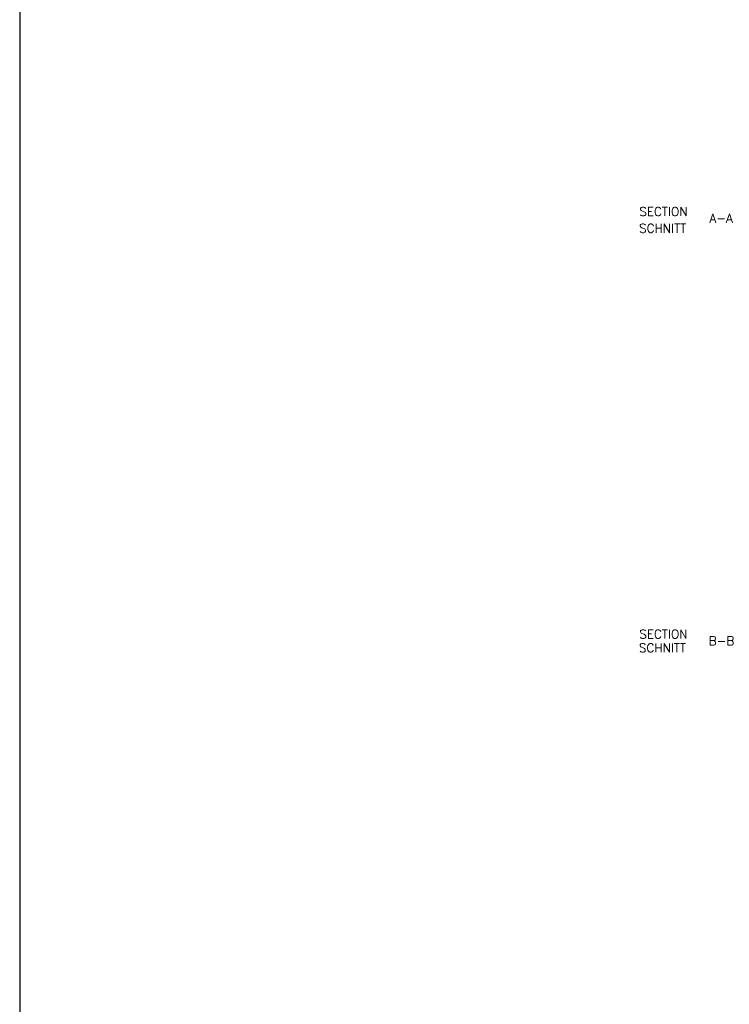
# Model space of a CAD drawing. Header units: millimetres. Extents: x -197187 to 231260338, y -45270 to 70505.
# Tile 13 of 85: x -63672 to -52366, y 2380 to 18052. Entities that reach past the tile are written whole.
import ezdxf

# ---------------------------------------------------------------- set-up
doc = ezdxf.new("R2010")
doc.units = ezdxf.units.MM
doc.header["$LTSCALE"] = 0.5
doc.layers.add('4', color=7, linetype='Continuous')
doc.styles.add('ROMANS', font='ROMANS', dxfattribs={"height": 0.2})

msp = doc.modelspace()

# ---------------------------------------------------------------- linework, layer by layer
at = {"color": 3}
msp.add_lwpolyline([(31586.419, 37686.455), (-63672.453, 37686.455), (-63672.453, -45269.811), (31586.419, -45269.811)], close=True, dxfattribs=at)

# ---------------------------------------------------------------- texts
at = {"layer": '4', "linetype": 'Continuous', "ltscale": 10, "style": 'ROMANS'}
for s, p in [('SECTION', (-53799.95, 14928.17)), ('A-A', (-52683.622, 14820.764)), ('SCHNITT', (-53803.622, 14660.764)), ('SECTION', (-53800.215, 8202.225)), ('B-B', (-52693.887, 8094.819)), ('SCHNITT', (-53806.249, 7982.514))]:
    msp.add_text(s, height=140, dxfattribs=at).set_placement(p)

doc.saveas('drawing.dxf')
